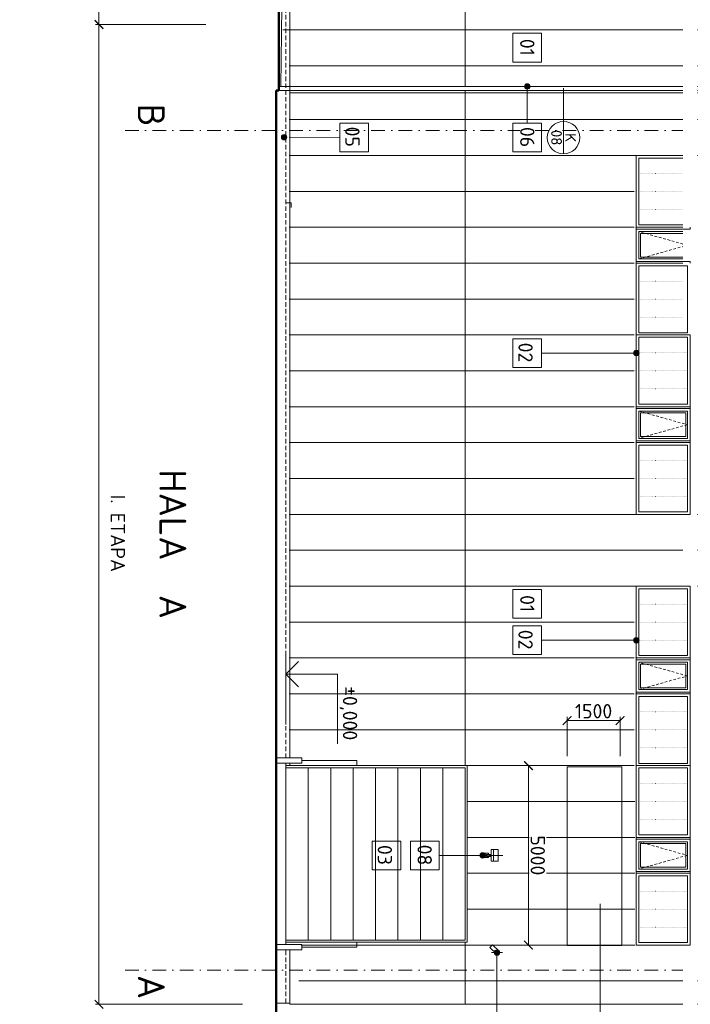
# Model space of a CAD drawing. Header units: millimetres. Extents: x -796345 to 3713765, y -2985421 to 2187451.
# Tile 90 of 256: x -32845 to -14150, y -950 to 26485. Entities that reach past the tile are written whole.
import ezdxf
from ezdxf import colors
from ezdxf.entities.mleader import LeaderData, LeaderLine
from ezdxf.enums import TextEntityAlignment as Align
from ezdxf.math import Vec2, Vec3

# ---------------------------------------------------------------- set-up
doc = ezdxf.new("R2010")
doc.units = ezdxf.units.MM
doc.header["$PDMODE"] = 1
for name, pattern in [('CARKOVANA', [5, 3, -2]), ('CENTERX2', [101.6, 63.5, -12.7, 12.7, -12.7]), ('DASHDOT', [25.4, 12.7, -6.35, 0, -6.35]), ('DOT', [6.35, 0, -6.35]), ('HIDDEN', [9.525, 6.35, -3.175])]:
    doc.linetypes.add(name, pattern=pattern)
doc.layers.get('Defpoints').update_dxf_attribs({"color": 8})
for name, color, linetype, lineweight in [('A99_N_kce-pohl', 1, 'Continuous', 9), ('A99_N_kce-rez-ten', 4, 'Continuous', 9), ('A99_N_koty-200', 5, 'Continuous', 5), ('A99_N_koty-200-vysk', 6, 'Continuous', 9), ('A99_N_leg-text', 7, 'Continuous', 9), ('A99_N_osy', 1, 'CENTERX2', 9), ('A99_N_sraf', 252, 'Continuous', 0), ('A99_N_txt-popis-200', 240, 'Continuous', 5), ('A99_N_txt-popis-50', 240, 'Continuous', 9), ('A99_N_znaceni 200', 5, 'Continuous', 5), ('A99_S_kce-pohl', 7, 'Continuous', 5), ('A99_S_osy', 1, 'CENTERX2', 5)]:
    doc.layers.add(name, color=color, linetype=linetype, lineweight=lineweight)
doc.styles.add('A99_kota', font='isocpeur.ttf', dxfattribs={"height": 2})
doc.styles.add('A99_popis', font='isocpeur.ttf')
doc.styles.add('ad_popis 100', font='isocpeur.ttf', dxfattribs={"height": 200})
doc.styles.add('ISOCPEUR_2', font='isocpeur.ttf', dxfattribs={"height": 2})
doc.dimstyles.new('A99_kota_200 new', dxfattribs={"dimscale": 200, "dimtxt": 2, "dimasz": 1.2, "dimexe": 0.5, "dimexo": 1.5, "dimgap": 0.3, "dimtad": 1, "dimdec": 0, "dimzin": 3, "dimdsep": 46, "dimtxsty": 'A99_kota', "dimblk": 'ARCHTICK', "dimcen": 2.5, "dimazin": 2, "dimtfac": 0.75, "dimtdec": 0, "dimtmove": 2, "dimatfit": 0, "dimfxl": 4, "dimfxlon": 1, "dimtolj": 1, "dimtzin": 0, "dimlwd": 5, "dimlwe": 5, "dimarcsym": 0})
picture_1 = doc.add_image_def('image1.png', size_in_pixel=(522, 160))

# ---------------------------------------------------------------- blocks, each defined once
blk = doc.blocks.new('*U60')
at = {"color": 0, "linetype": 'ByBlock', "lineweight": -2}
blk.add_line((3, 0), (-7, 0), dxfattribs=at)
for points in [[(0, 0), (0, 7.2), (0, 7.2), (-9.7, 7.2)], [(1.75, 1.75), (0, 0), (-1.75, 1.75)]]:
    blk.add_lwpolyline(points, dxfattribs=at)
at = {"color": 0, "linetype": 'ByBlock', "lineweight": -2, "style": 'A99_kota'}
blk.add_attdef('VYSKA', text='', height=2, dxfattribs=at).set_placement((-2, 9.95), align=Align.TOP_RIGHT)
blk.add_attdef('POPIS', text='', height=2, dxfattribs=at).set_placement((-9.2, 6.7), align=Align.TOP_LEFT)
blk = doc.blocks.new('_ArchTick')
at = {"color": 0, "linetype": 'ByBlock', "const_width": 0.15}
blk.add_lwpolyline([(-0.5, -0.5), (0.5, 0.5)], dxfattribs=at)
blk = doc.blocks.new('*D365')
at = {"layer": 'A99_N_koty-200', "color": 0, "lineweight": 5, "transparency": 16777216}
for p, q in [((-30252, 45380), (-30735, 45380)), ((-30635, 45380), (-30635, 42131)), ((-30635, 26350), (-30635, 29599)), ((-27657, 26350), (-30735, 26350))]:
    blk.add_line(p, q, dxfattribs=at)
at = {"layer": 'Defpoints', "color": 0, "linetype": 'Continuous', "lineweight": 0, "transparency": 16777216}
for p in [(-29952, 45380), (-30635, 26350), (-27357, 26350)]:
    blk.add_point(p, dxfattribs=at)
at = {"layer": 'A99_N_koty-200', "color": 0, "linetype": 'Continuous', "lineweight": 5, "transparency": 16777216, "xscale": 240, "yscale": 240, "zscale": 240}
for p, rotation in [((-30635, 45380), 89.99999999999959), ((-30635, 26350), 269.9999999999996)]:
    blk.add_blockref('_ArchTick', p, dxfattribs=dict(at, rotation=rotation))
at = {"layer": 'A99_N_koty-200', "color": 0, "linetype": 'Continuous', "lineweight": 5, "transparency": 16777216, "insert": (-31305, 35865), "char_height": 400, "width": 12508.55, "attachment_point": 5, "rotation": 270, "style": 'A99_kota', "bg_fill": 3, "box_fill_scale": 1.1, "bg_fill_color": 256, "bg_fill_true_color": 13158600, "bg_fill_transparency": 0}
blk.add_mtext('\\A1;{\\fISOCPEUR|b1|i0|c238|p34;\\H1.25x; II. ETAPA\\PNOVÉ OPLÁŠTĚNÍ + VRATA\\P\\H0.8x;(PO DEMOLICI OBJEKTU ADMINISTRATIVY V HALE B) \\H1.25x;\\P }', dxfattribs=at)
blk = doc.blocks.new('*D398')
at = {"layer": 'A99_N_koty-200', "color": 0, "lineweight": 5, "transparency": 16777216}
for p, q in [((-27957, 26350), (-30735, 26350)), ((-30635, -950), (-30635, 26350)), ((-26635, -950), (-30735, -950))]:
    blk.add_line(p, q, dxfattribs=at)
at = {"layer": 'Defpoints', "color": 0, "linetype": 'Continuous', "lineweight": 0, "transparency": 16777216}
for p in [(-30635, 26350), (-27657, 26350), (-25045, -950)]:
    blk.add_point(p, dxfattribs=at)
at = {"layer": 'A99_N_koty-200', "color": 0, "linetype": 'Continuous', "lineweight": 5, "transparency": 16777216, "xscale": 240, "yscale": 240, "zscale": 240}
for p, rotation in [((-30635, 26350), 90), ((-30635, -950), 270)]:
    blk.add_blockref('_ArchTick', p, dxfattribs=dict(at, rotation=rotation))
at = {"layer": 'A99_N_koty-200', "color": 0, "linetype": 'Continuous', "lineweight": 5, "transparency": 16777216, "insert": (-30107, 12173), "char_height": 400, "attachment_point": 5, "rotation": 270, "style": 'A99_kota', "bg_fill": 3, "box_fill_scale": 1.1, "bg_fill_color": 256, "bg_fill_true_color": 13158600, "bg_fill_transparency": 0}
blk.add_mtext('\\A1;I. ETAPA', dxfattribs=at)
blk = doc.blocks.new('*U99')
at = {"color": 0, "linetype": 'ByBlock'}
blk.add_line((-3.02, 0), (3.02, 0), dxfattribs=at)
blk.add_circle((0, 0), 3.02, dxfattribs=at)
at = {"color": 0, "linetype": 'ByBlock', "style": 'A99_popis'}
for tag, p in [('KATEGORIE', (0, 1.31)), ('PRVEK', (0, -1.3))]:
    blk.add_attdef(tag, text='', height=2, dxfattribs=at).set_placement(p, align=Align.MIDDLE_CENTER)
blk = doc.blocks.new('*D550')
at = {"layer": 'A99_N_koty-200', "color": 0, "lineweight": 5, "transparency": 16777216}
for p, q in [((-17586, 5967), (-17586, 7057)), ((-17586, 6957), (-16107, 6957)), ((-16107, 5967), (-16107, 7057))]:
    blk.add_line(p, q, dxfattribs=at)
at = {"layer": 'Defpoints', "color": 0, "linetype": 'Continuous', "lineweight": 0, "transparency": 16777216}
for p in [(-17586, 5667), (-16107, 5667)]:
    blk.add_point(p, dxfattribs=at)
at = {"layer": 'A99_N_koty-200', "color": 0, "linetype": 'Continuous', "lineweight": 5, "transparency": 16777216, "xscale": 240, "yscale": 240, "zscale": 240, "rotation": 180}
blk.add_blockref('_ArchTick', (-17586, 6957), dxfattribs=at)
at = {"layer": 'A99_N_koty-200', "color": 0, "linetype": 'Continuous', "lineweight": 5, "transparency": 16777216, "xscale": 240, "yscale": 240, "zscale": 240}
blk.add_blockref('_ArchTick', (-16107, 6957), dxfattribs=at)
at = {"layer": 'A99_N_koty-200', "color": 0, "linetype": 'Continuous', "transparency": 16777216, "insert": (-16847, 7217), "char_height": 400, "attachment_point": 5, "style": 'A99_kota', "bg_fill": 3, "box_fill_scale": 1.1, "bg_fill_color": 256, "bg_fill_true_color": 13158600, "bg_fill_transparency": 0}
blk.add_mtext('\\A1;1500', dxfattribs=at)
at = {"layer": 'Defpoints', "color": 0, "linetype": 'Continuous', "lineweight": 0, "transparency": 16777216}
blk.add_point((-16107, 6957), dxfattribs=at)
blk = doc.blocks.new('*D551')
at = {"layer": 'A99_N_koty-200', "color": 0, "lineweight": 5, "transparency": 16777216}
for p, q in [((-17886, 5700), (-18762, 5700)), ((-18662, 5700), (-18662, 700)), ((-17886, 700), (-18762, 700))]:
    blk.add_line(p, q, dxfattribs=at)
at = {"layer": 'Defpoints', "color": 0, "linetype": 'Continuous', "lineweight": 0, "transparency": 16777216}
for p in [(-17586, 5700), (-18662, 700), (-17586, 700)]:
    blk.add_point(p, dxfattribs=at)
at = {"layer": 'A99_N_koty-200', "color": 0, "linetype": 'Continuous', "lineweight": 5, "transparency": 16777216, "xscale": 240, "yscale": 240, "zscale": 240}
for p, rotation in [((-18662, 5700), 89.99999999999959), ((-18662, 700), 269.9999999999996)]:
    blk.add_blockref('_ArchTick', p, dxfattribs=dict(at, rotation=rotation))
at = {"layer": 'A99_N_koty-200', "color": 0, "linetype": 'Continuous', "transparency": 16777216, "insert": (-18402, 3200), "char_height": 400, "attachment_point": 5, "rotation": 270, "style": 'A99_kota', "bg_fill": 3, "box_fill_scale": 1.1, "bg_fill_color": 256, "bg_fill_true_color": 13158600, "bg_fill_transparency": 0}
blk.add_mtext('\\A1;5000', dxfattribs=at)

msp = doc.modelspace()

# ---------------------------------------------------------------- hatches: boundary and pattern name
at = {"layer": 'A99_N_leg-text', "lineweight": 5}
h = msp.add_hatch(color=256, dxfattribs=at)
h.dxf.hatch_style = 1
edge = h.paths.add_edge_path()
edge.add_arc((-25475, 23210.4), 75, 0, 360)

# ---------------------------------------------------------------- linework, layer by layer
at = {"layer": 'A99_N_kce-pohl', "color": 7, "linetype": 'HIDDEN', "lineweight": 5, "ltscale": 20}
msp.add_line((-25425, 5915.1), (-25425, 100450), dxfattribs=at)
at = {"layer": 'A99_N_kce-pohl', "color": 5, "linetype": 'Continuous', "lineweight": 9}
msp.add_line((-25310, 33590), (-25310, 24625), dxfattribs=at)
at = {"layer": 'A99_N_kce-pohl', "color": 5, "linetype": 'Continuous', "lineweight": 13}
msp.add_line((-11025, 26200), (-25505, 26200), dxfattribs=at)
at = {"layer": 'A99_N_kce-pohl', "color": 1, "linetype": 'Continuous', "lineweight": 9}
for p, q in [((-25309.9, 24515), (-25309.9, 5915)), ((-20375, 5700), (-25425, 5700)), ((-20375, 5700), (-20375, 780)), ((-20375, 780), (-25425, 780))]:
    msp.add_line(p, q, dxfattribs=at)
at = {"layer": 'A99_N_kce-pohl', "color": 1, "linetype": 'Continuous', "lineweight": 5}
for p, q in [((-20425, 5640), (-25425, 5640)), ((-25425, 5640), (-25425, 840)), ((-20425, 5640), (-20425, 840)), ((-20425, 840), (-25425, 840))]:
    msp.add_line(p, q, dxfattribs=at)
at = {"layer": 'A99_N_kce-pohl', "color": 5, "lineweight": 9}
msp.add_lwpolyline([(-20425, 24625), (-20425, 33765)], dxfattribs=at)
at = {"layer": 'A99_N_kce-pohl', "color": 1, "linetype": 'Continuous', "lineweight": 5}
for points in [[(-25625, 24625), (-12490, 24625), (-12490, 24515), (-25625, 24515)], [(-25309.9, 5765), (-25309.9, 5700)], [(-24800, 5640), (-24800, 5640), (-24800, 840)], [(-24175, 5640), (-24175, 5640), (-24175, 840)], [(-23550, 5640), (-23550, 5640), (-23550, 840)], [(-22925, 5640), (-22925, 5640), (-22925, 840)], [(-22300, 5640), (-22300, 5640), (-22300, 840)], [(-21050, 5640), (-21050, 5640), (-21050, 840)], [(-19640, 3360), (-19640, 3040)], [(-20060, 3200), (-19802.5, 3200)], [(-19775, 3172.5), (-19775, 3137.5), (-19940, 3137.5), (-19940, 3262.5), (-19775, 3262.5), (-19775, 3227.5)], [(-19830.2, 3227.5), (-19700, 3227.5)], [(-19830.2, 3172.5), (-19700, 3172.5)], [(-19775, 3200), (-19380.2, 3200)], [(-19690, 492.5), (-19390, 492.5)]]:
    msp.add_lwpolyline(points, dxfattribs=at)
at = {"layer": 'A99_N_kce-pohl', "color": 1, "linetype": 'Continuous', "lineweight": 9}
msp.add_lwpolyline([(-12346.1, 24450), (-25309.9, 24450)], dxfattribs=at)
at = {"layer": 'A99_N_kce-pohl', "color": 1, "lineweight": 9}
for points in [[(-20425, 5700), (-20425, 24515)], [(-20425, -950), (-20425, 780)]]:
    msp.add_lwpolyline(points, dxfattribs=at)
at = {"layer": 'A99_N_kce-pohl', "linetype": 'Continuous', "lineweight": 5, "ltscale": 0.5}
for points in [[(-14155, 22700), (-14155, 20700), (-15655, 20700), (-15655, 22700)], [(-14225, 22630), (-14225, 20770), (-15585, 20770), (-15585, 22630)], [(-14155, 20700), (-14155, 19700), (-15655, 19700), (-15655, 20700)], [(-14225, 20580), (-14225, 19820), (-15585, 19820), (-15585, 20580)], [(-14275, 20530), (-14275, 19870), (-15535, 19870), (-15535, 20530)], [(-14155, 17700), (-14155, 19700), (-15655, 19700), (-15655, 17700)]]:
    msp.add_lwpolyline(points, close=True, dxfattribs=at)
at = {"layer": 'A99_N_kce-pohl', "linetype": 'DOT', "lineweight": 5, "ltscale": 4}
for points in [[(-15575, 22200), (-14235, 22200)], [(-15575, 21700), (-14235, 21700)], [(-15575, 21200), (-14235, 21200)], [(-15575, 19200), (-14235, 19200)], [(-15575, 18700), (-14235, 18700)], [(-15575, 18200), (-14235, 18200)]]:
    msp.add_lwpolyline(points, dxfattribs=at)
at = {"layer": 'A99_N_kce-pohl', "linetype": 'CARKOVANA', "lineweight": 5, "ltscale": 25}
msp.add_lwpolyline([(-15585, 19820), (-14235, 20200), (-15585, 20580)], dxfattribs=at)
at = {"layer": 'A99_N_kce-pohl', "color": 1, "linetype": 'Continuous', "lineweight": 5}
for points in [[(-19505.2, 3360), (-19505.2, 3040), (-19700, 3040), (-19700, 3360)], [(-19482.9, 529.6), (-19557.1, 455.4), (-19737.4, 635.7), (-19663.2, 709.9)]]:
    msp.add_lwpolyline(points, close=True, dxfattribs=at)
at = {"layer": 'A99_N_kce-pohl', "color": 1, "linetype": 'Continuous', "lineweight": 13}
msp.add_lwpolyline([(-12335.3, -950), (-25310, -950)], dxfattribs=at)
at = {"layer": 'A99_N_kce-pohl', "color": 1, "linetype": 'Continuous', "lineweight": 5}
for centre, radius in [((-19830, 3200), 27.5), ((-19520, 492.5), 45)]:
    msp.add_circle(centre, radius, dxfattribs=at)
at = {"layer": 'A99_N_leg-text', "lineweight": 9}
for points in [[(-23122.5, 23605), (-23922.5, 23605), (-23922.5, 22805), (-23122.5, 22805)], [(-18295, 10605), (-19095, 10605), (-19095, 9805), (-18295, 9805)], [(-18295, 9595), (-19095, 9595), (-19095, 8795), (-18295, 8795)], [(-22217.5, 3595), (-23017.5, 3595), (-23017.5, 2795), (-22217.5, 2795)]]:
    msp.add_lwpolyline(points, close=True, dxfattribs=at)
at = {"layer": 'A99_N_leg-text', "lineweight": 5}
msp.add_lwpolyline([(-23922.5, 23205), (-25335, 23210)], dxfattribs=at)
at = {"layer": 'A99_N_leg-text', "lineweight": 9}
for points in [[(-18295, 9195), (-15655, 9195)], [(-21155, 3200), (-19940, 3200)]]:
    msp.add_lwpolyline(points, dxfattribs=at)
at = {"layer": 'A99_N_leg-text', "lineweight": 5}
msp.add_circle((-25475, 23210.4), 75, dxfattribs=at)
at = {"layer": 'A99_N_osy', "color": 5, "linetype": 'DASHDOT', "lineweight": 9, "ltscale": 30}
for points in [[(-29905, 23400), (-9440, 23400)], [(-29905, 0), (-9440, 0)]]:
    msp.add_lwpolyline(points, dxfattribs=at)
at = {"layer": 'A99_N_sraf', "color": 5, "linetype": 'DOT', "lineweight": 5, "ltscale": 7}
msp.add_lwpolyline([(-25310, 25200), (-12336.1, 25200)], dxfattribs=at)
at = {"layer": 'A99_N_sraf', "linetype": 'DOT', "lineweight": 5, "ltscale": 7}
for points in [[(-25309.9, 23700), (-12365.4, 23700)], [(-25309.9, 22700), (-12257, 22700)], [(-25309.9, 21700), (-15655, 21700)], [(-25309.9, 20700), (-15655, 20700)], [(-25309.9, 19700), (-15655, 19700)], [(-25309.9, 18700), (-15655, 18700)], [(-25309.9, 17700), (-15655, 17700)], [(-25309.9, 16700), (-15655, 16700)], [(-25309.9, 15700), (-15655, 15700)], [(-25309.9, 14700), (-15655, 14700)], [(-25309.9, 13700), (-15655, 13700)], [(-25309.9, 12700), (-11173.4, 12700)], [(-25309.9, 11700), (-11065, 11700)], [(-25309.9, 10700), (-11173.4, 10700)], [(-25309.9, 9700), (-15655, 9700)], [(-25309.9, 8700), (-15655, 8700)], [(-25309.9, 7700), (-15655, 7700)], [(-25309.9, 6700), (-15655, 6700)], [(-25045, 5700), (-15655, 5700)], [(-20345, 4700), (-15655, 4700)], [(-20345, 3700), (-15655, 3700)], [(-20345, 2700), (-15655, 2700)], [(-20345, 1700), (-15655, 1700)], [(-24980, 700), (-15655, 700)], [(-25045, -300), (-12365.4, -300)]]:
    msp.add_lwpolyline(points, dxfattribs=at)
at = {"layer": 'A99_S_kce-pohl', "lineweight": 9}
msp.add_line((-25425, 715), (-25425, 5765), dxfattribs=at)
for points in [[(-25695, 5915.1), (-24980, 5915), (-24980, 5765), (-25695, 5765)], [(-25695, 565.3), (-24980, 565), (-24980, 715), (-25695, 715.3)]]:
    msp.add_lwpolyline(points, dxfattribs=at)

# ---------------------------------------------------------------- block references
at = {"layer": 'A99_N_koty-200-vysk', "lineweight": 5}
ref = msp.add_blockref('*U60', (-25425, 8247.5), dxfattribs=dict(at, xscale=-200, yscale=200, zscale=200, rotation=269.9999999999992))
ref.add_attrib('VYSKA', '±0,000', dxfattribs={"layer": '0', "color": 0, "linetype": 'ByBlock', "lineweight": -2, "height": 400, "rotation": 270, "style": 'A99_kota'}).set_placement((-23435, 6407.5), align=Align.TOP_RIGHT)

# ---------------------------------------------------------------- texts
at = {"layer": 'A99_N_leg-text', "lineweight": 9, "char_height": 400, "width": 717.083, "attachment_point": 2, "rotation": 270, "line_spacing_factor": 1.149209, "style": 'ISOCPEUR_2'}
for s, insert in [('{\\fISOCPEUR|b1|i0|c238|p34;05}', (-23370.7, 23222.5)), ('{\\fISOCPEUR|b1|i0|c238|p34;02}', (-18543.2, 9212.5)), ('{\\fISOCPEUR|b1|i0|c238|p34;03}', (-22465.7, 3212.5))]:
    msp.add_mtext(s, dxfattribs=dict(at, insert=insert))
at = {"layer": 'A99_N_leg-text', "lineweight": 9, "insert": (-21355, 3210), "char_height": 400, "width": 402.994, "attachment_point": 2, "rotation": 270, "line_spacing_factor": 1.149209, "style": 'ISOCPEUR_2', "bg_fill": 3, "box_fill_scale": 1, "bg_fill_color": 256, "bg_fill_transparency": 0}
msp.add_mtext('\\A1;{\\fISOCPEUR|b1|i0|c238|p34;08}', dxfattribs=at)
at = {"layer": 'A99_N_txt-popis-200', "lineweight": 9, "ltscale": 5, "style": 'ad_popis 100'}
msp.add_text('HALA  A', height=750, rotation=270, dxfattribs=at).set_placement((-28950, 13955))
at = {"layer": 'A99_N_txt-popis-200', "color": 5, "lineweight": 0, "char_height": 750, "attachment_point": 1, "rotation": 270, "style": 'ad_popis 100'}
for s, insert in [('B', (-28800, 24146.2)), ('A', (-28800, -131.7))]:
    msp.add_mtext_dynamic_manual_height_columns(s, width=832.5, gutter_width=1000, heights=[0], dxfattribs=dict(at, insert=insert))

# ---------------------------------------------------------------- dimensions: what is measured, and where the dimension line sits
at = {"layer": 'A99_N_koty-200', "color": 5, "linetype": 'Continuous', "lineweight": 5}
dim = msp.add_linear_dim(base=(-30635, 26350), p1=(-29952.5, 45380), p2=(-27357.3, 26350), angle=270, text='{\\fISOCPEUR|b1|i0|c238|p34;\\H1.25x; II. ETAPA\\PNOVÉ OPLÁŠTĚNÍ + VRATA\\P\\H0.8x;(PO DEMOLICI OBJEKTU ADMINISTRATIVY V HALE B) \\H1.25x;\\P }', dimstyle='A99_kota_200 new', override={"dimscale": 0, "dimtix": 0, "dimtofl": 1, "dimtmove": 2, "dimatfit": 0, "dimfxl": 20, "dimtfill": 1}, dxfattribs=at)
dim.commit()
dim.dimension.update_dxf_attribs({"geometry": '*D365', "text_midpoint": (-31305, 35865), "dimtype": 128})

# ---------------------------------------------------------------- next in the draw order: linework, layer by layer
at = {"layer": 'A99_N_kce-pohl', "color": 1, "linetype": 'Continuous', "lineweight": 5}
msp.add_lwpolyline([(-21675, 5640), (-21675, 5640), (-21675, 840)], dxfattribs=at)
at = {"layer": 'A99_N_leg-text', "lineweight": 9}
msp.add_lwpolyline([(-21155, 3600), (-21955, 3600), (-21955, 2800), (-21155, 2800)], close=True, dxfattribs=at)

# ---------------------------------------------------------------- next in the draw order: texts
at = {"layer": 'A99_N_leg-text', "lineweight": 9, "insert": (-18495, 10215), "char_height": 400, "width": 402.994, "attachment_point": 2, "rotation": 270, "line_spacing_factor": 1.149209, "style": 'ISOCPEUR_2', "bg_fill": 3, "box_fill_scale": 1, "bg_fill_color": 256, "bg_fill_transparency": 0}
msp.add_mtext('\\A1;{\\fISOCPEUR|b1|i0|c238|p34;01}', dxfattribs=at)

# ---------------------------------------------------------------- next in the draw order: dimensions: what is measured, and where the dimension line sits
at = {"layer": 'A99_N_koty-200', "color": 1, "linetype": 'Continuous', "lineweight": 5}
dim = msp.add_linear_dim(base=(-30635, 26350), p1=(-25045, -950), p2=(-27657.3, 26350), angle=90, text='I. ETAPA', dimstyle='A99_kota_200 new', override={"dimscale": 0, "dimtix": 0, "dimtofl": 1, "dimtmove": 2, "dimatfit": 0, "dimfxl": 20, "dimtfill": 1}, dxfattribs=at)
dim.commit()
dim.dimension.update_dxf_attribs({"geometry": '*D398', "text_midpoint": (-30107.5, 12172.5), "dimtype": 128})

# ---------------------------------------------------------------- next in the draw order: linework, layer by layer
at = {"layer": 'A99_N_kce-pohl', "color": 7, "lineweight": 50}
for points in [[(-25695, 24515), (-25625, 24515), (-25625, 114437.5)], [(-25695, 24515), (-25695, -11482.5)]]:
    msp.add_lwpolyline(points, dxfattribs=at)
at = {"layer": 'A99_N_kce-pohl', "color": 1, "linetype": 'Continuous', "lineweight": 5}
for points in [[(-23447.5, 5700), (-23447.5, 5840), (-24980, 5840)], [(-23447.5, 780), (-23447.5, 640), (-24980, 640)]]:
    msp.add_lwpolyline(points, dxfattribs=at)
at = {"layer": 'A99_N_kce-pohl', "color": 7, "linetype": 'HIDDEN', "lineweight": 5, "ltscale": 20}
msp.add_lwpolyline([(-25425, -915), (-25425, 565)], dxfattribs=at)
at = {"layer": 'A99_N_kce-pohl', "color": 1, "linetype": 'Continuous', "lineweight": 9}
for points in [[(-25310, 565), (-25310, 565), (-25310, -950)], [(-25310, -915), (-25695, -915)]]:
    msp.add_lwpolyline(points, dxfattribs=at)
at = {"layer": 'A99_N_kce-rez-ten', "color": 3, "linetype": 'Continuous', "lineweight": 0, "ltscale": 0.5}
msp.add_lwpolyline([(-25425, 21385), (-25275, 21385), (-25275, 21255)], dxfattribs=at)
at = {"layer": 'A99_S_kce-pohl'}
msp.add_lwpolyline([(-25562.5, 24625), (-25457.2, 33550)], dxfattribs=at)
at = {"layer": 'A99_S_osy', "color": 5, "lineweight": 0, "ltscale": 10}
msp.add_lwpolyline([(-25315, 33765), (-25315, 24450)], dxfattribs=at)

# ---------------------------------------------------------------- next in the draw order: leaders
at = {"layer": 'A99_N_txt-popis-50', "lineweight": 9}
ml = msp.add_multileader_mtext('Standard', dxfattribs=at)
ml.set_content('\\A1;{\\C256;vertikalní panely budou v úrovni +5,000 m (horní hrana vrat) horizontálně rozděleny na dvě části. }', color=1, style='A99_popis')
ml.set_leader_properties(color=256, linetype='ByLayer', lineweight=-1)
ml.build(insert=Vec2(0, 0))
ml.multileader.update_dxf_attribs({"dogleg_length": 1, "arrow_head_size": 300, "scale": 200})
ctx = ml.context
ctx.base_point, ctx.scale, ctx.char_height, ctx.arrow_head_size, ctx.landing_gap_size, ctx.plane_origin, ctx.plane_x_axis, ctx.plane_y_axis = Vec3(-14217.5, 61732.5), 200, 400, 300, 250, Vec3(-22778.5, 49152.5), Vec3(0, -1), Vec3(1, 0)
notes = []
notes.append((ctx, [(1, (1, 1, 0), (-14217.5, 45587.5), (0, 1), 585, [(0, [(-20425, 45582.5)], 0, [])])]))
ctx.mtext.insert, ctx.mtext.text_direction, ctx.mtext.rotation, ctx.mtext.width, ctx.mtext.defined_height, ctx.mtext.flow_direction = Vec3(-13957.5, 61482.5), Vec3(0, -1), 4.712389, 15234.519, 2541.3, 5
ctx.mtext.has_bg_fill, ctx.mtext.bg_color, ctx.mtext.bg_scale_factor, ctx.mtext.bg_transparency, ctx.mtext.use_window_bg_color = 1, -1073741824, 1, 0, 1
for ctx, leaders in notes:
    for number, flags, end, landing, length, lines in leaders:
        leader = LeaderData()
        leader.index, (leader.has_last_leader_line, leader.has_dogleg_vector, leader.attachment_direction) = number, flags
        leader.last_leader_point, leader.dogleg_vector, leader.dogleg_length = Vec3(end), Vec3(landing), length
        for number, points, colour, breaks in lines:
            line = LeaderLine()
            line.index, line.vertices, line.color, line.breaks = number, Vec3.list(points), colors.encode_raw_color(colour), breaks
            leader.lines.append(line)
        ctx.leaders.append(leader)

# ---------------------------------------------------------------- next in the draw order: hatches: boundary and pattern name
at = {"layer": 'A99_N_leg-text', "lineweight": 5}
h = msp.add_hatch(color=256, dxfattribs=at)
h.dxf.hatch_style = 1
edge = h.paths.add_edge_path()
edge.add_arc((-18695, 24625), 75, 0, 360)
h = msp.add_hatch(color=256, dxfattribs=at)
h.dxf.hatch_style = 1
edge = h.paths.add_edge_path()
edge.add_arc((-15655, 17195.6), 75, 0, 360)
h = msp.add_hatch(color=256, dxfattribs=at)
h.dxf.hatch_style = 1
edge = h.paths.add_edge_path()
edge.add_arc((-15655, 9195.6), 75, 0, 360)
h = msp.add_hatch(color=256, dxfattribs=at)
h.dxf.hatch_style = 1
edge = h.paths.add_edge_path()
edge.add_arc((-19940, 3200), 75, 0, 360)
h = msp.add_hatch(color=256, dxfattribs=at)
h.dxf.hatch_style = 1
edge = h.paths.add_edge_path()
edge.add_arc((-19540, 492.5), 75, 0, 360)

# ---------------------------------------------------------------- next in the draw order: linework, layer by layer
at = {"layer": 'A99_N_kce-pohl', "linetype": 'Continuous', "lineweight": 5, "ltscale": 0.5}
for points in [[(-14155, 20700), (-14155, 20650), (-15655, 20650)], [(-14155, 19700), (-14155, 19750), (-15655, 19750)], [(-14155, 15700), (-14155, 15650), (-15655, 15650)], [(-14155, 14700), (-14155, 14750), (-15655, 14750)], [(-14155, 8700), (-14155, 8650), (-15655, 8650)], [(-14155, 7700), (-14155, 7750), (-15655, 7750)], [(-14155, 3700), (-14155, 3650), (-15655, 3650)], [(-14155, 2700), (-14155, 2750), (-15655, 2750)]]:
    msp.add_lwpolyline(points, dxfattribs=at)
for points in [[(-14225, 17763.8), (-14225, 19623.8), (-15585, 19623.8), (-15585, 17763.8)], [(-14155, 17700), (-14155, 15700), (-15655, 15700), (-15655, 17700)], [(-14225, 17636.2), (-14225, 15776.2), (-15585, 15776.2), (-15585, 17636.2)], [(-14155, 14700), (-14155, 15700), (-15655, 15700), (-15655, 14700)], [(-14225, 14820), (-14225, 15580), (-15585, 15580), (-15585, 14820)], [(-14275, 14870), (-14275, 15530), (-15535, 15530), (-15535, 14870)], [(-14155, 12700), (-14155, 14700), (-15655, 14700), (-15655, 12700)], [(-14225, 12770), (-14225, 14630), (-15585, 14630), (-15585, 12770)], [(-14155, 10700), (-14155, 8700), (-15655, 8700), (-15655, 10700)], [(-14225, 10630), (-14225, 8770), (-15585, 8770), (-15585, 10630)], [(-14155, 8700), (-14155, 7700), (-15655, 7700), (-15655, 8700)], [(-14225, 8580), (-14225, 7820), (-15585, 7820), (-15585, 8580)], [(-14275, 8530), (-14275, 7870), (-15535, 7870), (-15535, 8530)], [(-14155, 5700), (-14155, 7700), (-15655, 7700), (-15655, 5700)], [(-14225, 5763.8), (-14225, 7623.8), (-15585, 7623.8), (-15585, 5763.8)], [(-14155, 5700), (-14155, 3700), (-15655, 3700), (-15655, 5700)], [(-14225, 5636.2), (-14225, 3776.2), (-15585, 3776.2), (-15585, 5636.2)], [(-14155, 2700), (-14155, 3700), (-15655, 3700), (-15655, 2700)], [(-14225, 2820), (-14225, 3580), (-15585, 3580), (-15585, 2820)], [(-14275, 2870), (-14275, 3530), (-15535, 3530), (-15535, 2870)], [(-14155, 700), (-14155, 2700), (-15655, 2700), (-15655, 700)], [(-14225, 770), (-14225, 2630), (-15585, 2630), (-15585, 770)]]:
    msp.add_lwpolyline(points, close=True, dxfattribs=at)
at = {"layer": 'A99_N_kce-pohl', "linetype": 'DOT', "lineweight": 5, "ltscale": 4}
for points in [[(-15575, 17200), (-14235, 17200)], [(-15575, 16700), (-14235, 16700)], [(-15575, 16200), (-14235, 16200)], [(-15575, 14200), (-14235, 14200)], [(-15575, 13700), (-14235, 13700)], [(-15575, 13200), (-14235, 13200)], [(-15575, 10200), (-14235, 10200)], [(-15575, 9700), (-14235, 9700)], [(-15575, 9200), (-14235, 9200)], [(-15575, 7200), (-14235, 7200)], [(-15575, 6700), (-14235, 6700)], [(-15575, 6200), (-14235, 6200)], [(-15575, 5200), (-14235, 5200)], [(-15575, 4700), (-14235, 4700)], [(-15575, 4200), (-14235, 4200)], [(-15575, 2200), (-14235, 2200)], [(-15575, 1700), (-14235, 1700)], [(-15575, 1200), (-14235, 1200)]]:
    msp.add_lwpolyline(points, dxfattribs=at)
at = {"layer": 'A99_N_kce-pohl', "linetype": 'CARKOVANA', "lineweight": 5, "ltscale": 25}
for points in [[(-15585, 15580), (-14235, 15200), (-15585, 14820)], [(-15585, 7820), (-14235, 8200), (-15585, 8580)], [(-15585, 3580), (-14235, 3200), (-15585, 2820)]]:
    msp.add_lwpolyline(points, dxfattribs=at)
at = {"layer": 'A99_N_leg-text', "lineweight": 9}
for points in [[(-18295, 26105), (-19095, 26105), (-19095, 25305), (-18295, 25305)], [(-18295, 23605), (-19095, 23605), (-19095, 22805), (-18295, 22805)], [(-18295, 17595), (-19095, 17595), (-19095, 16795), (-18295, 16795)]]:
    msp.add_lwpolyline(points, close=True, dxfattribs=at)
for points in [[(-18295, 17195), (-15655, 17195)], [(-19540, -2035), (-19540, 492.5)]]:
    msp.add_lwpolyline(points, dxfattribs=at)
at = {"layer": 'A99_N_leg-text', "lineweight": 5}
for centre in [(-18695, 24625), (-15655, 17195.6), (-15655, 9195.6), (-19940, 3200), (-19540, 492.5)]:
    msp.add_circle(centre, 75, dxfattribs=at)
at = {"layer": 'A99_N_znaceni 200'}
for points in [[(-17685, 24578), (-17685, 24578), (-17685, 22948.3)], [(-16662.5, 1845), (-16662.5, 1845), (-16662.5, -2689.7)]]:
    msp.add_lwpolyline(points, dxfattribs=at)

# ---------------------------------------------------------------- next in the draw order: block references
at = {"layer": 'A99_N_znaceni 200', "xscale": 150, "yscale": 150, "zscale": 150, "rotation": 270}
msp.add_blockref('*U99', (-17685, 23198), dxfattribs=at).add_auto_attribs({'KATEGORIE': 'K', 'PRVEK': '08'})

# ---------------------------------------------------------------- next in the draw order: texts
at = {"layer": 'A99_N_leg-text', "lineweight": 9, "insert": (-18543.2, 17212.5), "char_height": 400, "width": 717.083, "attachment_point": 2, "rotation": 270, "line_spacing_factor": 1.149209, "style": 'ISOCPEUR_2'}
msp.add_mtext('{\\fISOCPEUR|b1|i0|c238|p34;02}', dxfattribs=at)

# ---------------------------------------------------------------- next in the draw order: pictures from other files: only their frames are drawn
at = {"layer": 'A99_N_kce-rez-ten', "color": 7, "linetype": 'Continuous', "lineweight": 0, "ltscale": 0.5}
image = msp.add_image(picture_1, insert=(-17585.6, 5667.1), size_in_units=(4977.1, 1525.6), rotation=-90, dxfattribs=at)
image.dxf.flags = 15

# ---------------------------------------------------------------- next in the draw order: texts
at = {"layer": 'A99_N_leg-text', "lineweight": 9, "char_height": 400, "width": 402.994, "attachment_point": 2, "rotation": 270, "line_spacing_factor": 1.149209, "style": 'ISOCPEUR_2', "bg_fill": 3, "box_fill_scale": 1, "bg_fill_color": 256, "bg_fill_transparency": 0}
for s, insert in [('\\A1;{\\fISOCPEUR|b1|i0|c238|p34;01}', (-18495, 25715)), ('\\A1;{\\fISOCPEUR|b1|i0|c238|p34;06}', (-18495, 23215))]:
    msp.add_mtext(s, dxfattribs=dict(at, insert=insert))

# ---------------------------------------------------------------- next in the draw order: dimensions: what is measured, and where the dimension line sits
at = {"layer": 'A99_N_koty-200', "linetype": 'Continuous'}
dim = msp.add_linear_dim(base=(-16107.5, 6957.1), p1=(-17585.6, 5667.1), p2=(-16107.5, 5667.1), text='1500', dimstyle='A99_kota_200 new', override={"dimscale": 0, "dimtix": 1, "dimtofl": 1, "dimtmove": 2, "dimatfit": 0, "dimfxl": 15, "dimtfill": 1}, dxfattribs=at)
dim.commit()
dim.dimension.update_dxf_attribs({"geometry": '*D550', "text_midpoint": (-16846.5, 7217.1)})

# ---------------------------------------------------------------- next in the draw order: linework, layer by layer
at = {"layer": 'A99_N_leg-text', "lineweight": 9}
msp.add_lwpolyline([(-18695, 23605), (-18695, 24625)], dxfattribs=at)

# ---------------------------------------------------------------- next in the draw order: dimensions: what is measured, and where the dimension line sits
at = {"layer": 'A99_N_koty-200', "linetype": 'Continuous'}
dim = msp.add_linear_dim(base=(-18662.5, 700), p1=(-17585.6, 5700), p2=(-17585.6, 700), angle=270, dimstyle='A99_kota_200 new', override={"dimscale": 0, "dimtix": 1, "dimtofl": 1, "dimtmove": 2, "dimatfit": 0, "dimfxl": 15, "dimtfill": 1}, dxfattribs=at)
dim.commit()
dim.dimension.update_dxf_attribs({"geometry": '*D551', "text_midpoint": (-18402.5, 3200)})

doc.saveas('drawing.dxf')
